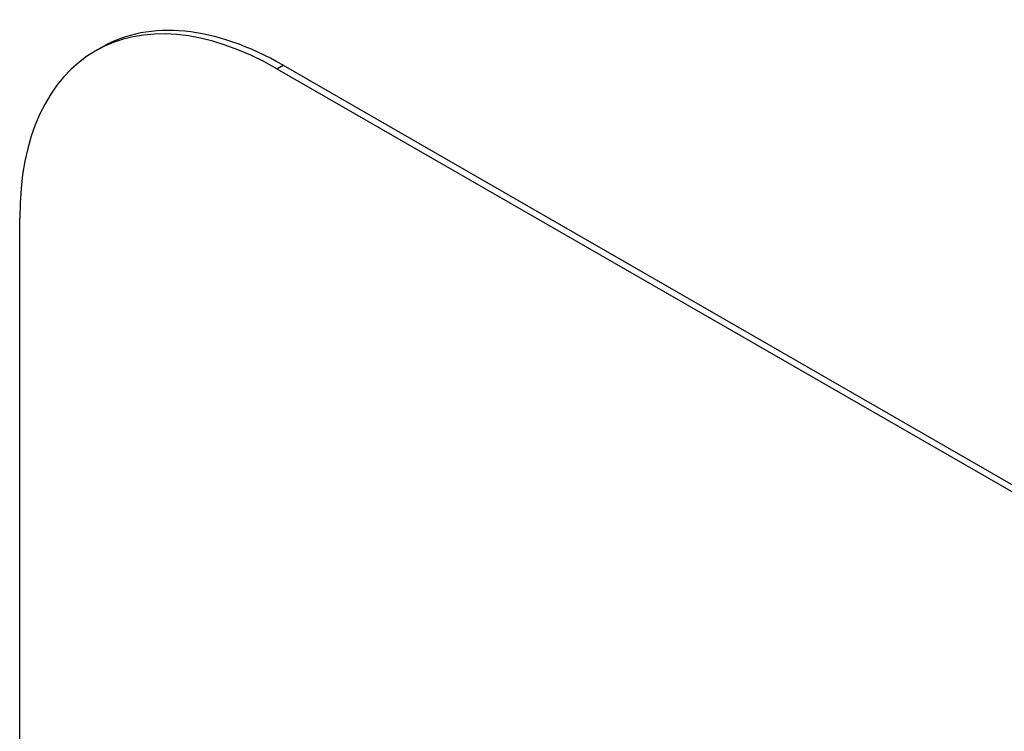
# Model space of a CAD drawing. Header units: inches. Extents: x 11 to 342, y 26 to 169.
# Tile 194 of 204: x 314.395 to 315.072, y 145.138 to 145.627. Entities that reach past the tile are written whole.
import ezdxf

# ---------------------------------------------------------------- set-up
doc = ezdxf.new("R2010")
doc.units = ezdxf.units.IN
doc.header["$MEASUREMENT"] = 0
doc.layers.add('Visible Edges(ANSI)', color=7, linetype='Continuous', lineweight=25)
doc.layers.add('Visible Tangent Edges(ANSI)', color=7, linetype='Continuous', lineweight=25)

msp = doc.modelspace()

# ---------------------------------------------------------------- linework, layer by layer
at = {"layer": 'Visible Edges(ANSI)'}
for p, q in [((314.45172, 145.60782), (314.44747, 145.60538)), ((314.57647, 145.59556), (316.69779, 144.37398)), ((314.57223, 145.59312), (316.69355, 144.37153)), ((314.39546, 144.26421), (314.39546, 145.49053))]:
    msp.add_line(p, q, dxfattribs=at)
for centre, end_param in [((314.57223, 145.38873), 7.070517), ((314.57647, 145.39118), 6.283185)]:
    msp.add_ellipse(centre, major_axis=(-0.12476, 0.21665), ratio=0.578093, start_param=5.499721, end_param=end_param, dxfattribs=at)
at = {"layer": 'Visible Tangent Edges(ANSI)'}
msp.add_line((314.57223, 145.59312), (314.57647, 145.59556), dxfattribs=at)

doc.saveas('drawing.dxf')
